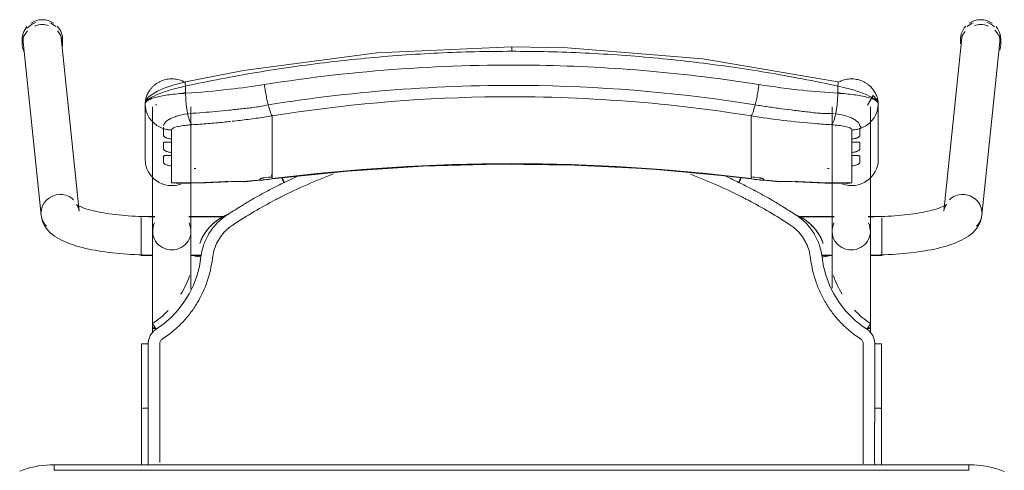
# Model space of a CAD drawing. Header units: metres. Extents: x 3 to 42.2, y -72.9 to -48.7.
# Tile 105 of 189: x 38.685 to 39.216, y -57.58 to -57.337. Entities that reach past the tile are written whole.
import ezdxf

# ---------------------------------------------------------------- set-up
doc = ezdxf.new("R2010")
doc.units = ezdxf.units.M
doc.layers.add('I-FURN', color=7, linetype='Continuous', lineweight=18)

# ---------------------------------------------------------------- blocks, each defined once
blk = doc.blocks.new('ConjuntoParaAlunoTamanho6 - CJA06_ConjuntoParaAlunoTamanho6-V28-1PAV')
at = {"layer": 'I-FURN', "color": 253, "true_color": 0xaaaaaa}
for p, q in [((-0.2643, 0.29456), (-0.2643, 0.29197)), ((-0.2638, 0.29312), (-0.25413, 0.19969)), ((-0.23354, 0.20182), (-0.24321, 0.29526)), ((-0.24254, 0.29197), (-0.24254, 0.29456)), ((0.24321, 0.29526), (0.23354, 0.20182)), ((0.24254, 0.29456), (0.24254, 0.29197)), ((0.25413, 0.19969), (0.2638, 0.29312)), ((0.2643, 0.29197), (0.2643, 0.29456)), ((-0.1979, 0.25969), (-0.1979, 0.22964)), ((-0.19734, 0.2558), (-0.19665, 0.25395)), ((-0.19385, 0.25812), (-0.19385, 0.19097)), ((-0.19207, 0.25896), (-0.19202, 0.25906)), ((-0.19202, 0.25906), (-0.19192, 0.25949)), ((-0.17315, 0.19097), (-0.17315, 0.25812)), ((0.17315, 0.25812), (0.17315, 0.19097)), ((0.19385, 0.19097), (0.19385, 0.25812)), ((0.19685, 0.25395), (0.19754, 0.2558)), ((0.1981, 0.22964), (0.1981, 0.25969)), ((-0.19665, 0.25395), (-0.1957, 0.25221)), ((-0.1957, 0.25221), (-0.19451, 0.25062)), ((-0.17493, 0.25435), (-0.17437, 0.25441)), ((-0.12923, 0.2438), (-0.12923, 0.25317)), ((0.12943, 0.2438), (0.12943, 0.25317)), ((0.17457, 0.25441), (0.17513, 0.25435)), ((0.19471, 0.25062), (0.1959, 0.25221)), ((0.1959, 0.25221), (0.19685, 0.25395)), ((-0.18366, 0.24073), (-0.18366, 0.23904)), ((-0.12923, 0.24214), (-0.12923, 0.2438)), ((-0.12923, 0.24214), (-0.12923, 0.23653)), ((0.12943, 0.24214), (0.12943, 0.2438)), ((0.12943, 0.24214), (0.12943, 0.23653)), ((0.18386, 0.23904), (0.18386, 0.24073)), ((-0.12923, 0.23653), (-0.12923, 0.23486)), ((-0.12923, 0.23486), (-0.12923, 0.22925)), ((0.12943, 0.23653), (0.12943, 0.23486)), ((0.12943, 0.23486), (0.12943, 0.22925)), ((-0.18366, 0.23345), (-0.18366, 0.23176)), ((-0.12923, 0.22925), (-0.12923, 0.22759)), ((0.12943, 0.22759), (0.12943, 0.22925)), ((0.18386, 0.23176), (0.18386, 0.23345)), ((-0.18366, 0.22617), (-0.18366, 0.21701)), ((-0.12923, 0.22759), (-0.12923, 0.22197)), ((0.12943, 0.22759), (0.12943, 0.22197)), ((0.18386, 0.21701), (0.18386, 0.22617)), ((-0.14414, 0.21757), (-0.12926, 0.21915)), ((-0.12923, 0.22197), (-0.12923, 0.22031)), ((-0.11598, 0.22048), (-0.1227, 0.21732)), ((0.12943, 0.22031), (0.12943, 0.22197)), ((0.12946, 0.21915), (0.14434, 0.21757)), ((-0.18366, 0.21701), (-0.1818, 0.21679)), ((0.17944, 0.21689), (0.18173, 0.21678)), ((-0.19271, 0.19894), (-0.2, 0.19894)), ((-0.2, 0.19844), (-0.2, 0.19411)), ((-0.19271, 0.19879), (-0.19385, 0.19879)), ((-0.19385, 0.19879), (-0.19385, 0.19845)), ((-0.19385, 0.19845), (-0.19385, 0.19764)), ((-0.15474, 0.19894), (-0.17429, 0.19894)), ((-0.15494, 0.19879), (-0.17429, 0.19879)), ((0.17429, 0.19894), (0.15474, 0.19894)), ((0.17429, 0.19879), (0.15494, 0.19879)), ((0.2, 0.19894), (0.19271, 0.19894)), ((0.19385, 0.19879), (0.19271, 0.19879)), ((0.19385, 0.19845), (0.19385, 0.19879)), ((0.19385, 0.19764), (0.19385, 0.19845)), ((0.2, 0.1938), (0.2, 0.19814)), ((-0.2, 0.19393), (-0.2, 0.18575)), ((-0.19385, 0.19367), (-0.19385, 0.1916)), ((0.19385, 0.1916), (0.19385, 0.19367)), ((0.2, 0.18573), (0.2, 0.19364)), ((-0.19385, 0.18688), (-0.19385, 0.18582)), ((0.19385, 0.18582), (0.19385, 0.18688)), ((-0.2, 0.18573), (-0.2, 0.17922)), ((-0.19385, 0.18371), (-0.19385, 0.18582)), ((0.19385, 0.18371), (0.19385, 0.18582)), ((0.2, 0.17794), (0.2, 0.1856)), ((-0.2, 0.17916), (-0.2, 0.17794)), ((-0.2, 0.17794), (-0.19377, 0.17794)), ((-0.19385, 0.17809), (-0.19385, 0.17951)), ((-0.17323, 0.17794), (-0.1676, 0.17794)), ((-0.17268, 0.17809), (-0.16757, 0.17809)), ((0.16757, 0.17809), (0.17268, 0.17809)), ((0.1676, 0.17794), (0.17323, 0.17794)), ((0.19377, 0.17794), (0.2, 0.17794)), ((0.19385, 0.17809), (0.19385, 0.17951)), ((-0.19385, 0.13857), (-0.19385, 0.13643)), ((0.19385, 0.13604), (0.19385, 0.13857)), ((-0.19983, 0.13021), (-0.19982, 0.0953)), ((0.19983, 0.13021), (0.19982, 0.0953)), ((-0.19982, 0.06488), (-0.19982, 0.0953)), ((-0.19982, 0.0953), (-0.19982, 0.09529)), ((-0.19623, 0.09556), (-0.19738, 0.09554)), ((0.19982, 0.06497), (0.19982, 0.0953)), ((0.247, 0.06497), (-0.247, 0.06497)), ((-0.247, 0.06497), (-0.247, 0.06197)), ((0.247, 0.06497), (-0.247, 0.06497)), ((0.247, 0.06497), (0.247, 0.06197))]:
    blk.add_line(p, q, dxfattribs=at)
at = {"layer": 'I-FURN', "color": 253, "true_color": 0xaaaaaa, "flags": 128}
for points in [[(0.0001, 0.2904), (-0.07267, 0.28721), (-0.14486, 0.2777), (-0.17603, 0.27161)], [(0.17623, 0.27161), (0.10331, 0.28398), (0.03018, 0.28985), (0.0001, 0.2904)], [(-0.17603, 0.27161), (-0.18218, 0.26997), (-0.18761, 0.26812), (-0.19131, 0.26652), (-0.19557, 0.2639), (-0.19708, 0.26226), (-0.19765, 0.26113), (-0.1979, 0.25971)], [(-0.17607, 0.26928), (-0.17607, 0.26831), (-0.17607, 0.26734), (-0.17607, 0.26637), (-0.17607, 0.2654)], [(0.17627, 0.2654), (0.17627, 0.26637), (0.17627, 0.26734), (0.17627, 0.26831), (0.17627, 0.26928)], [(0.1981, 0.25971), (0.19792, 0.26092), (0.19739, 0.26208), (0.1954, 0.2642), (0.19227, 0.25896)], [(-0.1979, 0.24468), (-0.1979, 0.2522), (-0.1979, 0.25971)], [(-0.1979, 0.25969), (-0.19776, 0.25773), (-0.19734, 0.2558)], [(-0.1979, 0.25969), (-0.1979, 0.25218), (-0.1979, 0.24467), (-0.1979, 0.23715), (-0.1979, 0.22964)], [(0.19754, 0.2558), (0.19796, 0.25773), (0.1981, 0.25969)], [(0.1981, 0.25971), (0.1981, 0.2522), (0.1981, 0.24468)], [(0.1981, 0.22964), (0.1981, 0.23715), (0.1981, 0.24467), (0.1981, 0.25218), (0.1981, 0.25969)], [(-0.19451, 0.25062), (-0.19311, 0.2492), (-0.19152, 0.24799)], [(0.19172, 0.24799), (0.19331, 0.2492), (0.19471, 0.25062)], [(-0.19152, 0.24799), (-0.18977, 0.24701), (-0.1879, 0.24628)], [(-0.1879, 0.24243), (-0.1879, 0.24339), (-0.1879, 0.24435), (-0.1879, 0.24532), (-0.1879, 0.24628)], [(-0.18366, 0.24561), (-0.18366, 0.24439), (-0.18366, 0.24317), (-0.18366, 0.24195), (-0.18366, 0.24073)], [(0.18386, 0.24073), (0.18386, 0.24195), (0.18386, 0.24317), (0.18386, 0.24439), (0.18386, 0.24561)], [(0.1881, 0.24628), (0.18997, 0.24701), (0.19172, 0.24799)], [(0.1881, 0.24628), (0.1881, 0.24532), (0.1881, 0.24435), (0.1881, 0.24339), (0.1881, 0.24243)], [(-0.1879, 0.23515), (-0.1879, 0.23603), (-0.1879, 0.23692), (-0.1879, 0.2378), (-0.1879, 0.23868)], [(-0.18366, 0.23904), (-0.18366, 0.23764), (-0.18366, 0.23624), (-0.18366, 0.23485), (-0.18366, 0.23345)], [(0.18386, 0.23345), (0.18386, 0.23485), (0.18386, 0.23624), (0.18386, 0.23764), (0.18386, 0.23904)], [(0.1881, 0.23868), (0.1881, 0.2378), (0.1881, 0.23692), (0.1881, 0.23603), (0.1881, 0.23515)], [(-0.1879, 0.22787), (-0.1879, 0.22876), (-0.1879, 0.22964), (-0.1879, 0.23052), (-0.1879, 0.23141)], [(-0.18366, 0.23176), (-0.18366, 0.23036), (-0.18366, 0.22897), (-0.18366, 0.22757), (-0.18366, 0.22617)], [(0.18386, 0.22617), (0.18386, 0.22757), (0.18386, 0.22897), (0.18386, 0.23036), (0.18386, 0.23176)], [(0.1881, 0.23141), (0.1881, 0.23052), (0.1881, 0.22964), (0.1881, 0.22876), (0.1881, 0.22787)], [(-0.12926, 0.21915), (-0.08865, 0.22342), (-0.0479, 0.2261), (-0.00707, 0.22717), (0.03376, 0.22666), (0.07455, 0.22454), (0.11521, 0.22083), (0.12946, 0.21915)], [(-0.1359, 0.2187), (-0.1359, 0.21878), (-0.1359, 0.21886), (-0.1359, 0.21893), (-0.1359, 0.21901)], [(-0.12923, 0.22031), (-0.12923, 0.22007), (-0.12923, 0.21984), (-0.12923, 0.21961), (-0.12923, 0.21937)], [(0.12943, 0.21937), (0.12943, 0.21961), (0.12943, 0.21984), (0.12943, 0.22007), (0.12943, 0.22031)], [(0.1361, 0.21901), (0.1361, 0.21893), (0.1361, 0.21886), (0.1361, 0.21878), (0.1361, 0.2187)], [(-0.18111, 0.21677), (-0.16533, 0.21701), (-0.15331, 0.21761)], [(0.15351, 0.21761), (0.16928, 0.2169), (0.18131, 0.21677)], [(0.18173, 0.21678), (0.18279, 0.21686), (0.18386, 0.21701)], [(-0.23354, 0.20182), (-0.23373, 0.20287), (-0.23403, 0.20376), (-0.23437, 0.20445), (-0.23469, 0.20492), (-0.23492, 0.20521), (-0.23505, 0.20534), (-0.23507, 0.20536)], [(-0.23507, 0.20536), (-0.23501, 0.20531), (-0.23482, 0.20518), (-0.23451, 0.20499), (-0.23408, 0.20476), (-0.23355, 0.20449), (-0.23291, 0.2042), (-0.23217, 0.20389), (-0.23133, 0.20358), (-0.23041, 0.20326), (-0.22941, 0.20294), (-0.22832, 0.20262), (-0.22717, 0.2023), (-0.22594, 0.20199), (-0.22464, 0.20169), (-0.22328, 0.2014), (-0.22186, 0.20112), (-0.22039, 0.20086), (-0.21886, 0.2006), (-0.21729, 0.20036), (-0.21567, 0.20014), (-0.214, 0.19993), (-0.2123, 0.19973), (-0.21057, 0.19956), (-0.2088, 0.1994), (-0.207, 0.19926), (-0.20518, 0.19913), (-0.20334, 0.19903), (-0.20148, 0.19894), (-0.19961, 0.19888), (-0.19772, 0.19883), (-0.19583, 0.1988), (-0.19394, 0.19879), (-0.19385, 0.19879)], [(0.23507, 0.20536), (0.23501, 0.20531), (0.23482, 0.20518), (0.23451, 0.20499), (0.23408, 0.20476), (0.23355, 0.20449), (0.23291, 0.2042), (0.23217, 0.20389), (0.23133, 0.20358), (0.23041, 0.20326), (0.22941, 0.20294), (0.22832, 0.20262), (0.22717, 0.2023), (0.22594, 0.20199), (0.22464, 0.20169), (0.22328, 0.2014), (0.22186, 0.20112), (0.22039, 0.20086), (0.21886, 0.2006), (0.21729, 0.20036), (0.21567, 0.20014), (0.214, 0.19993), (0.2123, 0.19973), (0.21057, 0.19956), (0.2088, 0.1994), (0.207, 0.19926), (0.20518, 0.19913), (0.20334, 0.19903), (0.20148, 0.19894), (0.19961, 0.19888), (0.19772, 0.19883), (0.19583, 0.1988), (0.19394, 0.19879), (0.19385, 0.19879)], [(0.23354, 0.20182), (0.23373, 0.20287), (0.23403, 0.20376), (0.23437, 0.20445), (0.23469, 0.20492), (0.23492, 0.20521), (0.23505, 0.20534), (0.23507, 0.20536)], [(-0.25413, 0.19969), (-0.25375, 0.19762), (-0.25311, 0.19572), (-0.25226, 0.19403), (-0.25129, 0.19256), (-0.25023, 0.19128), (-0.24913, 0.19017), (-0.24799, 0.18919), (-0.24683, 0.18832), (-0.24563, 0.18753), (-0.24441, 0.18681), (-0.24316, 0.18615), (-0.24188, 0.18553), (-0.24055, 0.18496), (-0.23919, 0.18441), (-0.23778, 0.1839), (-0.23633, 0.18341), (-0.23483, 0.18295), (-0.2333, 0.18251), (-0.23171, 0.1821), (-0.23008, 0.1817), (-0.22841, 0.18133), (-0.2267, 0.18098), (-0.22495, 0.18064), (-0.22315, 0.18033), (-0.22132, 0.18004), (-0.21946, 0.17976), (-0.21756, 0.17951), (-0.21562, 0.17928), (-0.21366, 0.17906), (-0.21168, 0.17887), (-0.20967, 0.1787), (-0.20763, 0.17855), (-0.20558, 0.17842), (-0.20352, 0.17831), (-0.20144, 0.17823), (-0.19935, 0.17816), (-0.19725, 0.17811), (-0.19515, 0.17809), (-0.19385, 0.17809)], [(0.25413, 0.19969), (0.25375, 0.19762), (0.25311, 0.19572), (0.25226, 0.19403), (0.25129, 0.19256), (0.25023, 0.19128), (0.24913, 0.19017), (0.24799, 0.18919), (0.24683, 0.18832), (0.24563, 0.18753), (0.24441, 0.18681), (0.24316, 0.18615), (0.24188, 0.18553), (0.24055, 0.18496), (0.23919, 0.18441), (0.23778, 0.1839), (0.23633, 0.18341), (0.23483, 0.18295), (0.2333, 0.18251), (0.23171, 0.1821), (0.23008, 0.1817), (0.22841, 0.18133), (0.2267, 0.18098), (0.22495, 0.18064), (0.22315, 0.18033), (0.22132, 0.18004), (0.21946, 0.17976), (0.21756, 0.17951), (0.21562, 0.17928), (0.21366, 0.17906), (0.21168, 0.17887), (0.20967, 0.1787), (0.20763, 0.17855), (0.20558, 0.17842), (0.20352, 0.17831), (0.20144, 0.17823), (0.19935, 0.17816), (0.19725, 0.17811), (0.19515, 0.17809), (0.19385, 0.17809)], [(-0.19385, 0.13857), (-0.19385, 0.14057), (-0.19385, 0.14257), (-0.19385, 0.14457), (-0.19385, 0.14656), (-0.19385, 0.14855), (-0.19385, 0.15053), (-0.19385, 0.15249), (-0.19385, 0.15444), (-0.19385, 0.15637), (-0.19385, 0.15827), (-0.19385, 0.16015), (-0.19385, 0.162), (-0.19385, 0.16382), (-0.19385, 0.1656), (-0.19385, 0.16735), (-0.19385, 0.16905), (-0.19385, 0.17071), (-0.19385, 0.17233), (-0.19385, 0.1739), (-0.19385, 0.17541), (-0.19385, 0.17687), (-0.19385, 0.17828), (-0.19385, 0.17963), (-0.19385, 0.18092), (-0.19385, 0.18215), (-0.19385, 0.18331), (-0.19385, 0.18441), (-0.19385, 0.18544), (-0.19385, 0.1864), (-0.19385, 0.18729), (-0.19385, 0.1881), (-0.19385, 0.18885), (-0.19385, 0.18951), (-0.19385, 0.19011), (-0.19385, 0.19062), (-0.19385, 0.19097)], [(-0.17315, 0.19097), (-0.17315, 0.19051), (-0.17315, 0.18998), (-0.17315, 0.18937), (-0.17315, 0.18869), (-0.17315, 0.18793), (-0.17315, 0.1871), (-0.17315, 0.18619), (-0.17315, 0.18522), (-0.17315, 0.18417), (-0.17315, 0.18306), (-0.17315, 0.18188), (-0.17315, 0.18064), (-0.17315, 0.17934), (-0.17315, 0.17798), (-0.17315, 0.17656), (-0.17315, 0.17508), (-0.17315, 0.17355), (-0.17315, 0.17198), (-0.17315, 0.17035), (-0.17315, 0.16868), (-0.17315, 0.16696), (-0.17315, 0.16521), (-0.17315, 0.16342), (-0.17315, 0.16159), (-0.17315, 0.15974)], [(0.17315, 0.16015), (0.17315, 0.162), (0.17315, 0.16382), (0.17315, 0.1656), (0.17315, 0.16735), (0.17315, 0.16905), (0.17315, 0.17071), (0.17315, 0.17233), (0.17315, 0.1739), (0.17315, 0.17541), (0.17315, 0.17687), (0.17315, 0.17828), (0.17315, 0.17963), (0.17315, 0.18092), (0.17315, 0.18215), (0.17315, 0.18331), (0.17315, 0.18441), (0.17315, 0.18544), (0.17315, 0.1864), (0.17315, 0.18729), (0.17315, 0.1881), (0.17315, 0.18885), (0.17315, 0.18951), (0.17315, 0.19011), (0.17315, 0.19062), (0.17315, 0.19097)], [(0.19385, 0.19097), (0.19385, 0.19051), (0.19385, 0.18998), (0.19385, 0.18937), (0.19385, 0.18869), (0.19385, 0.18793), (0.19385, 0.1871), (0.19385, 0.18619), (0.19385, 0.18522), (0.19385, 0.18417), (0.19385, 0.18306), (0.19385, 0.18188), (0.19385, 0.18064), (0.19385, 0.17934), (0.19385, 0.17798), (0.19385, 0.17656), (0.19385, 0.17508), (0.19385, 0.17355), (0.19385, 0.17198), (0.19385, 0.17035), (0.19385, 0.16868), (0.19385, 0.16696), (0.19385, 0.16521), (0.19385, 0.16342), (0.19385, 0.16159), (0.19385, 0.15974), (0.19385, 0.15785), (0.19385, 0.15594), (0.19385, 0.15401), (0.19385, 0.15206), (0.19385, 0.15009), (0.19385, 0.14811), (0.19385, 0.14612), (0.19385, 0.14413), (0.19385, 0.14213), (0.19385, 0.14013), (0.19385, 0.13857)], [(-0.16841, 0.18438), (-0.16841, 0.18437), (-0.16841, 0.18435), (-0.16841, 0.18434), (-0.16841, 0.18432)], [(0.16841, 0.18432), (0.16841, 0.18434), (0.16841, 0.18435), (0.16841, 0.18437), (0.16841, 0.18438)], [(-0.16774, 0.17706), (-0.16861, 0.17188), (-0.16997, 0.16679), (-0.17181, 0.16185), (-0.17415, 0.15713), (-0.17693, 0.15265), (-0.18013, 0.14846), (-0.18374, 0.14461), (-0.18771, 0.14113), (-0.19199, 0.13805)], [(-0.19623, 0.13025), (-0.19623, 0.12331), (-0.19623, 0.11637), (-0.19623, 0.10942), (-0.19623, 0.10249), (-0.19623, 0.09556)], [(0.19623, 0.13025), (0.19623, 0.12639), (0.19623, 0.12254), (0.19623, 0.11868), (0.19623, 0.11483), (0.19623, 0.11097), (0.19623, 0.10712), (0.19623, 0.10327), (0.19623, 0.09941), (0.19623, 0.09556)], [(-0.19738, 0.09554), (-0.19841, 0.0955), (-0.1992, 0.09544), (-0.19969, 0.09537), (-0.19982, 0.0953)], [(-0.247, 0.06497), (-0.24912, 0.06492), (-0.25124, 0.0648), (-0.25334, 0.06459), (-0.25544, 0.06429), (-0.25753, 0.06391), (-0.2596, 0.06345), (-0.26165, 0.0629), (-0.26367, 0.06228), (-0.26567, 0.06157)], [(0.2662, 0.06136), (0.26421, 0.06209), (0.2622, 0.06274), (0.26015, 0.06331), (0.25809, 0.06379), (0.25601, 0.0642), (0.25391, 0.06451), (0.25181, 0.06475), (0.24969, 0.0649), (0.24757, 0.06496), (0.247, 0.06497)], [(0.247, 0.06197), (0.1235, 0.06197), (0, 0.06197), (-0.1235, 0.06197), (-0.247, 0.06197)], [(-0.247, 0.06197), (-0.1235, 0.06197), (0, 0.06197), (0.1235, 0.06197), (0.247, 0.06197)]]:
    blk.add_lwpolyline(points, dxfattribs=at)
at = {"layer": 'I-FURN', "color": 253, "true_color": 0xaaaaaa}
for centre, major_axis, ratio, start_param, end_param in [((-0.25351, 0.29419), (0.01029, 0.00107), 0.967158, 1.815725, 2.361641), ((-0.25342, 0.29456), (0.01088, 0), 0.965926, 1.570796, 2.185058), ((-0.25342, 0.29456), (0.01088, 0), 0.965926, 0.959427, 1.570796), ((-0.25351, 0.29419), (0.01029, 0.00107), 0.967158, 0.685592, 1.060105), ((0.25351, 0.29419), (-0.01029, 0.00107), 0.967158, 5.223081, 5.597593), ((0.25342, 0.29456), (0.01088, 0), 0.965926, 1.570796, 2.182166), ((0.25342, 0.29456), (-0.01088, 0), 0.965926, 4.098128, 4.712389), ((0.25351, 0.29419), (-0.01029, 0.00107), 0.967158, 4.026797, 4.46746), ((-0.25342, 0.29197), (0.01088, 0), 0.965926, 2.404268, 3.526261), ((-0.25342, 0.29456), (0.01088, 0), 0.965926, 2.438822, 3.243525), ((-0.25342, 0.29197), (0.01088, 0), 0.965926, 1.570796, 1.965237), ((-0.25342, 0.29197), (0.01088, 0), 0.965926, 1.257624, 1.559899), ((-0.25342, 0.29456), (0.01088, 0), 0.965926, 6.170166, 7.020457), ((-0.25342, 0.29197), (0.01088, 0), 0.965926, 6.182855, 7.015454), ((0.25342, 0.29456), (0.01088, 0), 0.965926, 2.404321, 3.312013), ((0.25342, 0.29197), (0.01088, 0), 0.965926, 2.446266, 3.141593), ((0.25342, 0.29197), (0.01088, 0), 0.965926, 1.581694, 1.883969), ((0.25342, 0.29197), (0.01088, 0), 0.965926, 1.176355, 1.570796), ((0.25342, 0.29197), (0.01088, 0), 0.965926, 5.959867, 7.062609), ((0.25342, 0.29456), (0.01088, 0), 0.965926, 6.052088, 6.985956), ((-0.25351, 0.29419), (0.01029, 0.00107), 0.967158, 2.780211, 3.141593), ((-0.25351, 0.29419), (0.01029, 0.00107), 0.967158, 6.18338, 6.464028), ((0.25351, 0.29419), (-0.01029, 0.00107), 0.967158, 6.102343, 6.382991), ((0.25351, 0.29419), (-0.01029, 0.00107), 0.967158, 3.141593, 3.502975), ((-0.1835, 0.22964), (-0.0144, 0), 0.978148, 0, 1.909658), ((0.0001, -0.77159), (1.0211, 0), 0.978148, 1.443771, 1.697822), ((0.0001, -0.77117), (1.0209, 0), 0.978148, 1.443771, 1.697822), ((0.1837, 0.22964), (0.0144, 0), 0.978148, 4.362105, 6.283185), ((-0.17927, 0.60128), (0.385, 0), 0.978148, 4.732926, 4.735013), ((0.17947, 0.60128), (0.385, 0), 0.978148, 4.689765, 4.691852), ((-0.17927, 0.60263), (0.395, 0), 0.978148, 4.801491, 4.822541), ((-0.17927, 0.60356), (0.395, 0), 0.978148, 4.828782, 4.839414), ((-0.17927, 0.60221), (0.3948, 0), 0.978148, 4.828842, 4.839414), ((-0.1305, 0.22908), (-0.00124, 0.00992), 0.026339, 2.463316, 2.789234), ((0.17947, 0.60356), (0.395, 0), 0.978148, 4.585364, 4.595996), ((0.17947, 0.60221), (0.3948, 0), 0.978148, 4.585364, 4.595936), ((0.17947, 0.60263), (0.395, 0), 0.978148, 4.602237, 4.623287), ((-0.17927, 0.60336), (0.395, 0), 0.978148, 4.701279, 4.780293), ((-0.14501, 0.22754), (-0.00087, 0.00996), 0.018501, 2.957526, 3.350225), ((0.14521, 0.22754), (0.00087, 0.00996), 0.018501, 2.93296, 3.325659), ((0.17947, 0.60336), (0.395, 0), 0.978148, 4.644485, 4.723499), ((-0.24383, 0.20075), (0.01029, 0.00107), 0.967158, 1.470991, 3.041787), ((-0.24383, 0.20075), (0.01029, 0.00107), 0.967158, 0.685592, 1.470991), ((0.24383, 0.20075), (-0.01029, 0.00107), 0.967158, 4.812195, 5.597593), ((0.24383, 0.20075), (-0.01029, 0.00107), 0.967158, 3.241398, 4.812195), ((-0.24383, 0.20075), (0.01029, 0.00107), 0.967158, 3.041787, 3.827185), ((0.24383, 0.20075), (-0.01029, 0.00107), 0.967158, 2.456, 3.241398), ((-0.1835, 0.19097), (0.01035, 0), 0.978148, 2.686587, 4.712389), ((-0.1835, 0.19097), (0.01035, 0), 0.978148, 4.712389, 6.738191), ((0.1835, 0.19097), (0.01035, 0), 0.978148, 2.686587, 4.712389), ((0.1835, 0.19097), (0.01035, 0), 0.978148, 4.712389, 6.738191), ((-0.1835, 0.13857), (0.01035, 0), 0.069756, 2.648425, 3.665191), ((0.1835, 0.13857), (0.01035, 0), 0.069756, 5.759587, 6.776353)]:
    blk.add_ellipse(centre, major_axis=major_axis, ratio=ratio, start_param=start_param, end_param=end_param, dxfattribs=at)
for points in [[(-0.01972, 0.28779), (-0.02633, 0.28763), (-0.03293, 0.2874), (-0.03953, 0.28708)], [(0.0001, 0.28802), (-0.00651, 0.28802), (-0.01312, 0.28795), (-0.01972, 0.28779)], [(0.0001, 0.29036), (0.0001, 0.29029), (0.0001, 0.29001), (0.0001, 0.28916), (0.0001, 0.28841), (0.0001, 0.28802)], [(0.01992, 0.28779), (0.01332, 0.28795), (0.00671, 0.28802), (0.0001, 0.28802)], [(0.03973, 0.28708), (0.03313, 0.2874), (0.02653, 0.28763), (0.01992, 0.28779)], [(-0.09864, 0.28217), (-0.10517, 0.28139), (-0.11169, 0.28054), (-0.11819, 0.27961)], [(-0.07901, 0.28427), (-0.08557, 0.28365), (-0.09211, 0.28295), (-0.09864, 0.28217)], [(-0.05929, 0.28591), (-0.06588, 0.28544), (-0.07245, 0.28489), (-0.07901, 0.28427)], [(-0.03953, 0.28708), (-0.04612, 0.28677), (-0.05271, 0.28638), (-0.05929, 0.28591)], [(0.0595, 0.28591), (0.05292, 0.28638), (0.04633, 0.28677), (0.03973, 0.28708)], [(0.11839, 0.27961), (0.11189, 0.28054), (0.10538, 0.28139), (0.09885, 0.28217)], [(-0.13762, 0.27661), (-0.14407, 0.27553), (-0.15051, 0.27438), (-0.15692, 0.27316)], [(-0.11819, 0.27961), (-0.12468, 0.27869), (-0.13116, 0.27768), (-0.13762, 0.27661)], [(0.13782, 0.27661), (0.13136, 0.27768), (0.12489, 0.27868), (0.11839, 0.27961)], [(0.15712, 0.27316), (0.15071, 0.27438), (0.14427, 0.27553), (0.13782, 0.27661)], [(-0.15692, 0.27316), (-0.16332, 0.27194), (-0.16971, 0.27065), (-0.17607, 0.26928)], [(0.17627, 0.26928), (0.16991, 0.27065), (0.16353, 0.27194), (0.15712, 0.27316)], [(0.17627, 0.26928), (0.17633, 0.26966), (0.17642, 0.27037), (0.17644, 0.2712), (0.17636, 0.27149), (0.1763, 0.27156)], [(-0.13346, 0.2701), (-0.13339, 0.26956), (-0.13324, 0.26848), (-0.133, 0.26684), (-0.13272, 0.2652), (-0.13242, 0.26359), (-0.13211, 0.26203), (-0.13178, 0.26053), (-0.13155, 0.25959), (-0.13144, 0.25914)], [(0.13164, 0.25914), (0.13175, 0.25959), (0.13198, 0.26053), (0.13231, 0.26203), (0.13262, 0.26359), (0.13292, 0.2652), (0.1332, 0.26684), (0.13344, 0.26848), (0.13359, 0.26956), (0.13366, 0.2701)], [(-0.17607, 0.2654), (-0.17914, 0.26523), (-0.18504, 0.2647), (-0.19219, 0.26337), (-0.19682, 0.26165), (-0.1979, 0.26035), (-0.1979, 0.25969)], [(-0.17609, 0.26577), (-0.1767, 0.26561), (-0.17731, 0.26545), (-0.17791, 0.26528)], [(-0.17607, 0.2654), (-0.17606, 0.26498), (-0.17604, 0.26413), (-0.17598, 0.26285), (-0.1759, 0.26156), (-0.17579, 0.26028), (-0.17566, 0.25902), (-0.17551, 0.25778), (-0.17533, 0.25659), (-0.17514, 0.25544), (-0.175, 0.25471), (-0.17493, 0.25435)], [(0.17513, 0.25435), (0.1752, 0.25471), (0.17534, 0.25544), (0.17553, 0.25659), (0.17571, 0.25778), (0.17586, 0.25902), (0.17599, 0.26028), (0.1761, 0.26156), (0.17618, 0.26285), (0.17624, 0.26413), (0.17626, 0.26498), (0.17627, 0.2654)], [(0.1981, 0.25969), (0.1981, 0.26035), (0.19703, 0.26165), (0.19239, 0.26338), (0.18523, 0.2647), (0.17934, 0.26523), (0.17627, 0.2654)], [(0.17811, 0.26528), (0.17751, 0.26545), (0.1769, 0.26561), (0.17629, 0.26577)], [(-0.12923, 0.25317), (-0.12932, 0.25327), (-0.1295, 0.25353), (-0.1298, 0.25409), (-0.13011, 0.25481), (-0.13044, 0.25568), (-0.13077, 0.2567), (-0.1311, 0.25786), (-0.13133, 0.2587), (-0.13144, 0.25914)], [(0.12943, 0.25317), (0.12952, 0.25327), (0.1297, 0.25353), (0.13, 0.25409), (0.13031, 0.25481), (0.13064, 0.25568), (0.13097, 0.2567), (0.1313, 0.25786), (0.13153, 0.2587), (0.13164, 0.25914)], [(-0.17493, 0.25435), (-0.17484, 0.25392), (-0.17465, 0.25308), (-0.17435, 0.25195), (-0.17403, 0.25093), (-0.17369, 0.25006), (-0.17335, 0.24934), (-0.173, 0.24877), (-0.17277, 0.2485), (-0.17265, 0.2484)], [(-0.15176, 0.25017), (-0.15294, 0.25004), (-0.15412, 0.24992), (-0.1553, 0.2498)], [(-0.14661, 0.25076), (-0.14806, 0.25058), (-0.14951, 0.25042), (-0.15095, 0.25026)], [(-0.14226, 0.2513), (-0.14371, 0.25111), (-0.14516, 0.25093), (-0.14661, 0.25076)], [(0.17285, 0.2484), (0.17297, 0.2485), (0.1732, 0.24877), (0.17355, 0.24934), (0.17389, 0.25006), (0.17423, 0.25093), (0.17455, 0.25195), (0.17485, 0.25308), (0.17504, 0.25392), (0.17513, 0.25435)], [(-0.1879, 0.24628), (-0.18756, 0.24617), (-0.18687, 0.24599), (-0.18581, 0.24578), (-0.18474, 0.24565), (-0.18402, 0.24561), (-0.18366, 0.24561)], [(-0.16398, 0.24902), (-0.16687, 0.24878), (-0.16977, 0.24858), (-0.17265, 0.2484)], [(-0.15964, 0.24939), (-0.16109, 0.24926), (-0.16254, 0.24913), (-0.16398, 0.24902)], [(-0.1553, 0.2498), (-0.15675, 0.24966), (-0.15819, 0.24952), (-0.15964, 0.24939)], [(0.18386, 0.24561), (0.18422, 0.24561), (0.18494, 0.24565), (0.18601, 0.24578), (0.18707, 0.24599), (0.18776, 0.24617), (0.1881, 0.24628)], [(-0.1359, 0.21901), (-0.1359, 0.21905), (-0.13586, 0.21912), (-0.13573, 0.21923), (-0.13549, 0.21935), (-0.13518, 0.21946), (-0.13479, 0.21957), (-0.13436, 0.21967), (-0.1339, 0.21974), (-0.13357, 0.21979), (-0.1334, 0.21981)], [(-0.13585, 0.2186), (-0.13587, 0.21862), (-0.13589, 0.21865), (-0.1359, 0.21868), (-0.1359, 0.2187)], [(-0.09625, 0.22184), (-0.10584, 0.21825), (-0.1152, 0.21414), (-0.12434, 0.2095)], [(-0.12335, 0.21813), (-0.12356, 0.21856), (-0.12377, 0.21898), (-0.12395, 0.21936)], [(-0.12289, 0.21723), (-0.12304, 0.21753), (-0.12319, 0.21783), (-0.12334, 0.21813)], [(0.12434, 0.2095), (0.11529, 0.21408), (0.10607, 0.21814), (0.09666, 0.22168)], [(0.11594, 0.2205), (0.11821, 0.21947), (0.12046, 0.21841), (0.1227, 0.21732)], [(0.1227, 0.21732), (0.12291, 0.21776), (0.12336, 0.21866), (0.12377, 0.21945), (0.12395, 0.2198)], [(0.12334, 0.21813), (0.12319, 0.21783), (0.12304, 0.21753), (0.12289, 0.21723)], [(0.12395, 0.21936), (0.12377, 0.21898), (0.12356, 0.21856), (0.12335, 0.21813)], [(0.1336, 0.21981), (0.13377, 0.21979), (0.1341, 0.21974), (0.13456, 0.21967), (0.13499, 0.21957), (0.13538, 0.21946), (0.13569, 0.21935), (0.13593, 0.21923), (0.13606, 0.21912), (0.1361, 0.21905), (0.1361, 0.21901)], [(0.1361, 0.2187), (0.1361, 0.21868), (0.13609, 0.21865), (0.13607, 0.21862), (0.13605, 0.2186)], [(-0.15397, 0.21772), (-0.15349, 0.21752), (-0.153, 0.21758), (-0.15247, 0.21788)], [(-0.15247, 0.21788), (-0.15113, 0.21782), (-0.1484, 0.21775), (-0.14556, 0.21776), (-0.14412, 0.21779)], [(-0.12436, 0.21651), (-0.12717, 0.21512), (-0.13276, 0.21224), (-0.13826, 0.20916), (-0.14098, 0.20758)], [(-0.1227, 0.21732), (-0.12297, 0.21719), (-0.12353, 0.21692), (-0.12408, 0.21665), (-0.12436, 0.21651)], [(0.12436, 0.21651), (0.12408, 0.21665), (0.12353, 0.21692), (0.12297, 0.21719), (0.1227, 0.21732)], [(0.14098, 0.20758), (0.13826, 0.20916), (0.13276, 0.21224), (0.12717, 0.21512), (0.12436, 0.21651)], [(0.14432, 0.21779), (0.14576, 0.21776), (0.1486, 0.21775), (0.15133, 0.21782), (0.15267, 0.21788)], [(0.15267, 0.21788), (0.1532, 0.21758), (0.15369, 0.21752), (0.15417, 0.21772)], [(-0.12798, 0.20762), (-0.13157, 0.20574), (-0.13889, 0.20168), (-0.14651, 0.19698), (-0.1504, 0.19445)], [(-0.14098, 0.20758), (-0.14188, 0.20704), (-0.14368, 0.20597), (-0.14546, 0.20487), (-0.14635, 0.20432)], [(-0.12434, 0.2095), (-0.12494, 0.2092), (-0.12615, 0.20858), (-0.12737, 0.20794), (-0.12798, 0.20762)], [(0.12798, 0.20762), (0.12738, 0.20794), (0.12617, 0.20857), (0.12495, 0.20919), (0.12434, 0.2095)], [(0.1504, 0.19445), (0.14673, 0.19684), (0.13935, 0.20142), (0.13181, 0.20561), (0.12798, 0.20762)], [(0.14635, 0.20432), (0.14546, 0.20487), (0.14368, 0.20597), (0.14188, 0.20704), (0.14098, 0.20758)], [(-0.14638, 0.20431), (-0.14762, 0.20355), (-0.1501, 0.202), (-0.15256, 0.20043), (-0.15378, 0.19963)], [(0.15378, 0.19963), (0.15256, 0.20043), (0.1501, 0.202), (0.14762, 0.20355), (0.14638, 0.20431)], [(-0.16501, 0.19076), (-0.16447, 0.19151), (-0.16331, 0.19295), (-0.16135, 0.19493), (-0.15919, 0.19669), (-0.15764, 0.19771), (-0.15683, 0.19818)], [(-0.15378, 0.19963), (-0.1555, 0.19851), (-0.15869, 0.19594), (-0.16134, 0.1928), (-0.1625, 0.1911)], [(-0.1568, 0.1982), (-0.15576, 0.1988), (-0.15475, 0.1993), (-0.15376, 0.19971)], [(0.15863, 0.1971), (0.15703, 0.19822), (0.15531, 0.19916), (0.1535, 0.1999)], [(0.15374, 0.19972), (0.15472, 0.19931), (0.15575, 0.19881), (0.1568, 0.1982)], [(0.1625, 0.1911), (0.16134, 0.1928), (0.15869, 0.19594), (0.1555, 0.19851), (0.15378, 0.19963)], [(-0.1504, 0.19445), (-0.15113, 0.19396), (-0.15256, 0.19293), (-0.15386, 0.19174), (-0.15448, 0.19112)], [(0.15448, 0.19112), (0.15386, 0.19174), (0.15256, 0.19292), (0.15114, 0.19396), (0.1504, 0.19445)], [(-0.16371, 0.18924), (-0.16479, 0.18738), (-0.16656, 0.18343), (-0.1675, 0.1792), (-0.16774, 0.17706)], [(-0.1625, 0.1911), (-0.16271, 0.1908), (-0.16313, 0.19018), (-0.16352, 0.18955), (-0.16371, 0.18924)], [(-0.15448, 0.19112), (-0.15645, 0.18912), (-0.15969, 0.18452), (-0.16124, 0.17915), (-0.16156, 0.17636)], [(0.16156, 0.17636), (0.16124, 0.17915), (0.15968, 0.18454), (0.15645, 0.18912), (0.15448, 0.19112)], [(0.16371, 0.18924), (0.16352, 0.18955), (0.16313, 0.19018), (0.16271, 0.1908), (0.1625, 0.1911)], [(0.16774, 0.17706), (0.1675, 0.1792), (0.16656, 0.18343), (0.16479, 0.18738), (0.16371, 0.18924)], [(0.16501, 0.19076), (0.16537, 0.19026), (0.16604, 0.18925), (0.16695, 0.18767), (0.16775, 0.18603), (0.1682, 0.1849), (0.16841, 0.18432)], [(-0.16774, 0.17706), (-0.16823, 0.17712), (-0.16921, 0.17725), (-0.17046, 0.17746), (-0.17128, 0.17766), (-0.17147, 0.17776), (-0.17146, 0.1778)], [(0.17146, 0.1778), (0.17147, 0.17776), (0.17128, 0.17766), (0.17046, 0.17746), (0.16921, 0.17725), (0.16823, 0.17712), (0.16774, 0.17706)], [(-0.17391, 0.16699), (-0.17512, 0.16348), (-0.17671, 0.16011), (-0.17864, 0.15696)], [(0.1786, 0.15703), (0.17667, 0.16018), (0.1751, 0.16355), (0.1739, 0.16704)], [(-0.1854, 0.14823), (-0.18797, 0.14558), (-0.19084, 0.14321), (-0.19391, 0.14119)], [(0.19391, 0.14119), (0.19084, 0.14321), (0.18795, 0.1456), (0.18537, 0.14827)], [(-0.19391, 0.14119), (-0.19393, 0.14119), (-0.19385, 0.14103), (-0.19344, 0.14033), (-0.19278, 0.13928), (-0.19225, 0.13846), (-0.19199, 0.13805)], [(0.19199, 0.13805), (0.19225, 0.13846), (0.19278, 0.13928), (0.19344, 0.14033), (0.19385, 0.14103), (0.19393, 0.14119), (0.19391, 0.14119)], [(-0.19199, 0.13805), (-0.19265, 0.13762), (-0.19383, 0.13663), (-0.19519, 0.13473), (-0.19604, 0.13255), (-0.19622, 0.13104), (-0.19623, 0.13025)], [(0.19623, 0.13025), (0.19622, 0.13104), (0.19604, 0.13255), (0.19519, 0.13473), (0.19383, 0.13663), (0.19265, 0.13762), (0.19199, 0.13805)], [(-0.19623, 0.13025), (-0.19672, 0.13025), (-0.1977, 0.13025), (-0.19891, 0.13024), (-0.19969, 0.13022), (-0.19984, 0.13021), (-0.19982, 0.1302)], [(-0.19982, 0.12147), (-0.19982, 0.12438), (-0.19982, 0.12729), (-0.19982, 0.1302)], [(-0.19982, 0.1302), (-0.19982, 0.12438), (-0.19982, 0.11273), (-0.19982, 0.1011), (-0.19982, 0.09529)], [(-0.18863, 0.13277), (-0.18884, 0.13263), (-0.18922, 0.13231), (-0.18966, 0.1317), (-0.18994, 0.13099), (-0.19, 0.1305), (-0.19, 0.13025)], [(0.19, 0.13025), (0.19, 0.1305), (0.18994, 0.13099), (0.18966, 0.1317), (0.18922, 0.13231), (0.18884, 0.13263), (0.18863, 0.13277)], [(0.19, 0.09555), (0.19, 0.09868), (0.19, 0.10482), (0.19, 0.11314), (0.19, 0.12173), (0.19, 0.1274), (0.19, 0.13025)], [(0.19982, 0.1302), (0.19984, 0.13021), (0.19969, 0.13022), (0.19891, 0.13024), (0.1977, 0.13025), (0.19672, 0.13025), (0.19623, 0.13025)], [(0.19982, 0.1302), (0.19982, 0.12729), (0.19982, 0.12438), (0.19982, 0.12147)], [(0.19982, 0.09529), (0.19982, 0.1011), (0.19982, 0.11273), (0.19982, 0.12438), (0.19982, 0.1302)], [(-0.19982, 0.09528), (-0.19982, 0.1011), (-0.19982, 0.10691), (-0.19982, 0.11273)], [(0.19982, 0.11273), (0.19982, 0.10691), (0.19982, 0.1011), (0.19982, 0.09528)], [(-0.19982, 0.09529), (-0.19982, 0.08515), (-0.19982, 0.07502), (-0.19982, 0.06488)], [(0.19623, 0.09556), (0.19662, 0.09556), (0.19701, 0.09556), (0.19738, 0.09555)], [(0.19738, 0.09555), (0.19775, 0.09554), (0.1981, 0.09553), (0.19841, 0.09551)], [(0.19982, 0.0953), (0.19982, 0.0953), (0.19982, 0.09529), (0.19982, 0.09529)], [(0.19982, 0.06497), (0.19982, 0.07507), (0.19982, 0.08518), (0.19982, 0.09529)], [(-0.19982, 0.06488), (-0.19982, 0.06837), (-0.19982, 0.07185), (-0.19982, 0.07534)], [(0.19982, 0.07534), (0.19982, 0.07188), (0.19982, 0.06842), (0.19982, 0.06497)]]:
    blk.add_open_spline(points, degree=3, dxfattribs=at)
for points, knots in [([(0.09885, 0.28217), (0.09232, 0.28294), (0.07922, 0.28435), (0.06608, 0.28544), (0.0595, 0.28591)], [-0.5555556, -0.5555556, -0.5555556, -0.5555556, -0.4444444, -0.3333367, -0.3333367, -0.3333367, -0.3333367]), ([(-0.13346, 0.2701), (-0.0847, 0.2778), (0.00519, 0.28415), (0.09466, 0.27626), (0.13366, 0.2701)], [-1, -1, -1, -1, -0.444444, 0, 0, 0, 0]), ([(-0.1979, 0.25971), (-0.1979, 0.26019), (-0.19783, 0.26127), (-0.19747, 0.26287), (-0.19695, 0.2643), (-0.19642, 0.26543), (-0.19585, 0.26637), (-0.19534, 0.26711), (-0.19492, 0.26766), (-0.19447, 0.26819), (-0.19382, 0.2689), (-0.19291, 0.26975), (-0.1919, 0.27053), (-0.19105, 0.27107), (-0.1904, 0.27144), (-0.18973, 0.27177), (-0.18883, 0.27217), (-0.18719, 0.27275), (-0.18474, 0.2732), (-0.18174, 0.27315), (-0.17906, 0.27255), (-0.17745, 0.27187), (-0.17679, 0.27153)], [0, 0, 0, 0, 0.0625, 0.125, 0.15625, 0.1875, 0.21875, 0.234375, 0.25, 0.265625, 0.28125, 0.3125, 0.34375, 0.359375, 0.375, 0.390625, 0.40625, 0.4375, 0.5, 0.5625, 0.625, 0.6721865, 0.6721865, 0.6721865, 0.6721865]), ([(-0.1761, 0.27156), (-0.17616, 0.27149), (-0.17627, 0.27106), (-0.17619, 0.27003), (-0.17607, 0.26928)], [0.625, 0.625, 0.625, 0.625, 0.75, 1, 1, 1, 1]), ([(0.17699, 0.27153), (0.17765, 0.27187), (0.17927, 0.27255), (0.18196, 0.27315), (0.18496, 0.2732), (0.18741, 0.27274), (0.18905, 0.27216), (0.18996, 0.27176), (0.19062, 0.27143), (0.19127, 0.27106), (0.19212, 0.27051), (0.19313, 0.26973), (0.19423, 0.2687), (0.19516, 0.26763), (0.19594, 0.26656), (0.1966, 0.26547), (0.19712, 0.26439), (0.19752, 0.26334), (0.1978, 0.26234), (0.19804, 0.26108), (0.1981, 0.26023), (0.1981, 0.25971)], [0.3275759, 0.3275759, 0.3275759, 0.3275759, 0.375, 0.4375, 0.5, 0.5625, 0.59375, 0.609375, 0.625, 0.640625, 0.65625, 0.6875, 0.71875, 0.75, 0.78125, 0.8125, 0.84375, 0.875, 0.90625, 0.9375, 1, 1, 1, 1]), ([(-0.1979, 0.25971), (-0.1979, 0.26034), (-0.19688, 0.26187), (-0.19282, 0.26411), (-0.18865, 0.26578), (-0.18491, 0.26704), (-0.18064, 0.26823), (-0.1776, 0.26895), (-0.17607, 0.26928)], [0, 0, 0, 0, 0.25, 0.5, 0.625, 0.75, 0.875, 1, 1, 1, 1]), ([(-0.17607, 0.2654), (-0.1682, 0.2659), (-0.154, 0.26716), (-0.13977, 0.2691), (-0.13346, 0.2701)], [-1, -1, -1, -1, -0.444444, 0, 0, 0, 0]), ([(-0.13144, 0.25914), (-0.08343, 0.26683), (0.00512, 0.27318), (0.09323, 0.26529), (0.13164, 0.25914)], [-1, -1, -1, -1, -0.444444, 0, 0, 0, 0]), ([(0.13366, 0.2701), (0.14155, 0.26885), (0.15578, 0.26699), (0.16997, 0.2658), (0.17627, 0.2654)], [-1, -1, -1, -1, -0.444444, 0, 0, 0, 0]), ([(0.17627, 0.26928), (0.1778, 0.26895), (0.18084, 0.26823), (0.1851, 0.26704), (0.18885, 0.26578), (0.19302, 0.26411), (0.19708, 0.26187), (0.1981, 0.26034), (0.1981, 0.25971)], [0, 0, 0, 0, 0.125, 0.25, 0.375, 0.5, 0.75, 1, 1, 1, 1]), ([(-0.1965, 0.2622), (-0.19671, 0.26207), (-0.1971, 0.26176), (-0.19769, 0.26096), (-0.1979, 0.26021), (-0.1979, 0.25971)], [0.75, 0.75, 0.75, 0.75, 0.8125, 0.875, 1, 1, 1, 1]), ([(-0.19421, 0.2626), (-0.1945, 0.26266), (-0.19502, 0.2627), (-0.19554, 0.2626), (-0.19576, 0.26254)], [0.5473049, 0.5473049, 0.5473049, 0.5473049, 0.625, 0.6812684, 0.6812684, 0.6812684, 0.6812684]), ([(0.12943, 0.25317), (0.08224, 0.26075), (-0.00484, 0.26702), (-0.09148, 0.25924), (-0.12923, 0.25317)], [-1, -1, -1, -1, -0.444444, 0, 0, 0, 0]), ([(0.19589, 0.26257), (0.19565, 0.26263), (0.19534, 0.26268), (0.19503, 0.26268), (0.19497, 0.26268)], [0.31404085, 0.31404085, 0.31404085, 0.31404085, 0.375, 0.39159781, 0.39159781, 0.39159781, 0.39159781]), ([(0.1981, 0.25971), (0.1981, 0.26024), (0.19787, 0.26101), (0.19723, 0.26183), (0.19682, 0.26214), (0.1966, 0.26226)], [0, 0, 0, 0, 0.125, 0.1875, 0.25, 0.25, 0.25, 0.25]), ([(-0.17381, 0.25447), (-0.17147, 0.25462), (-0.16677, 0.25497), (-0.1597, 0.25557), (-0.1538, 0.25614), (-0.14908, 0.25663), (-0.14554, 0.25703), (-0.14198, 0.25739), (-0.13843, 0.25782), (-0.13492, 0.25842), (-0.13259, 0.25889), (-0.13144, 0.25914)], [0, 0, 0, 0, 0.166667, 0.333333, 0.5, 0.583333, 0.666667, 0.75, 0.833333, 0.916667, 1, 1, 1, 1]), ([(0.13164, 0.25914), (0.13399, 0.25877), (0.13871, 0.25805), (0.14577, 0.25706), (0.15166, 0.25629), (0.15577, 0.2558), (0.15812, 0.25552), (0.15988, 0.25532), (0.16163, 0.25511), (0.16339, 0.25489), (0.16514, 0.25469), (0.16691, 0.25455), (0.16868, 0.25447), (0.17104, 0.2544), (0.17282, 0.25442), (0.17401, 0.25447)], [0, 0, 0, 0, 0.166667, 0.333333, 0.5, 0.583333, 0.625, 0.666667, 0.708333, 0.75, 0.791667, 0.833333, 0.875, 0.916667, 1, 1, 1, 1]), ([(-0.1879, 0.24778), (-0.18791, 0.24829), (-0.1875, 0.24933), (-0.18588, 0.25077), (-0.184, 0.25182), (-0.1824, 0.2525), (-0.17978, 0.25344), (-0.17715, 0.25404), (-0.17493, 0.25435)], [0, 0, 0, 0, 0.2, 0.4, 0.55, 0.625, 0.7, 1, 1, 1, 1]), ([(-0.12923, 0.25317), (-0.13213, 0.25271), (-0.13647, 0.25207), (-0.14082, 0.25148), (-0.14226, 0.2513)], [-1, -1, -1, -1, -0.8, -0.7, -0.7, -0.7, -0.7]), ([(0.12943, 0.25317), (0.13522, 0.25225), (0.14681, 0.25064), (0.16129, 0.24919), (0.16997, 0.24858), (0.17285, 0.2484)], [0, 0, 0, 0, 0.4, 0.8, 1, 1, 1, 1]), ([(0.17513, 0.25435), (0.17661, 0.25414), (0.17948, 0.25358), (0.18284, 0.25246), (0.1849, 0.25145), (0.18608, 0.25069), (0.18754, 0.24953), (0.18812, 0.24854), (0.1881, 0.24778)], [0, 0, 0, 0, 0.2, 0.4, 0.55, 0.625, 0.7, 1, 1, 1, 1]), ([(-0.1879, 0.24628), (-0.1879, 0.24644), (-0.1879, 0.2467), (-0.1879, 0.247), (-0.1879, 0.2471)], [0, 0, 0, 0, 0.4, 0.6, 0.6, 0.6, 0.6]), ([(-0.17265, 0.2484), (-0.17333, 0.24836), (-0.17532, 0.24821), (-0.17777, 0.24791), (-0.17985, 0.24753), (-0.18163, 0.2471), (-0.18322, 0.24646), (-0.18366, 0.2459), (-0.18366, 0.24561)], [-1, -1, -1, -1, -0.888889, -0.666667, -0.555556, -0.444444, -0.222222, 0, 0, 0, 0]), ([(0.17285, 0.2484), (0.17555, 0.24823), (0.17966, 0.24775), (0.18317, 0.24668), (0.18386, 0.24597), (0.18386, 0.24561)], [0, 0, 0, 0, 0.444444, 0.722222, 1, 1, 1, 1]), ([(0.1881, 0.24778), (0.18821, 0.24772), (0.18836, 0.24763), (0.18849, 0.24751), (0.18856, 0.24744), (0.1886, 0.24738), (0.18864, 0.24733), (0.1887, 0.24726), (0.18876, 0.24718), (0.1888, 0.24708), (0.18879, 0.247), (0.18877, 0.24693), (0.18873, 0.24686), (0.18866, 0.24676), (0.1885, 0.24657), (0.18828, 0.2464), (0.1881, 0.24628)], [0, 0, 0, 0, 0.166667, 0.25, 0.291667, 0.333333, 0.375, 0.416667, 0.5, 0.583333, 0.625, 0.666667, 0.708333, 0.75, 0.833333, 1, 1, 1, 1]), ([(-0.18366, 0.24073), (-0.18428, 0.24075), (-0.18512, 0.24088), (-0.18609, 0.24117), (-0.18671, 0.24142), (-0.18723, 0.2417), (-0.18762, 0.24198), (-0.18784, 0.24222), (-0.1879, 0.24236), (-0.1879, 0.24243)], [0, 0, 0, 0, 0.25, 0.375, 0.5, 0.625, 0.75, 0.875, 1, 1, 1, 1]), ([(0.1881, 0.24243), (0.1881, 0.24236), (0.18804, 0.24222), (0.18782, 0.24198), (0.18743, 0.2417), (0.18691, 0.24142), (0.18629, 0.24117), (0.18532, 0.24088), (0.18448, 0.24075), (0.18386, 0.24073)], [0, 0, 0, 0, 0.125, 0.25, 0.375, 0.5, 0.625, 0.75, 1, 1, 1, 1]), ([(-0.1879, 0.23868), (-0.1879, 0.23875), (-0.18784, 0.23885), (-0.18762, 0.23896), (-0.18723, 0.23902), (-0.18671, 0.23904), (-0.18609, 0.23904), (-0.18512, 0.23903), (-0.18428, 0.23902), (-0.18366, 0.23904)], [0, 0, 0, 0, 0.125, 0.25, 0.375, 0.5, 0.625, 0.75, 1, 1, 1, 1]), ([(-0.18366, 0.23345), (-0.18428, 0.23348), (-0.18512, 0.2336), (-0.18609, 0.23389), (-0.18671, 0.23414), (-0.18723, 0.23442), (-0.18762, 0.2347), (-0.18784, 0.23494), (-0.1879, 0.23508), (-0.1879, 0.23515)], [0, 0, 0, 0, 0.25, 0.375, 0.5, 0.625, 0.75, 0.875, 1, 1, 1, 1]), ([(0.18386, 0.23904), (0.18448, 0.23902), (0.18532, 0.23903), (0.18629, 0.23904), (0.18691, 0.23904), (0.18743, 0.23902), (0.18782, 0.23896), (0.18804, 0.23885), (0.1881, 0.23875), (0.1881, 0.23868)], [0, 0, 0, 0, 0.25, 0.375, 0.5, 0.625, 0.75, 0.875, 1, 1, 1, 1]), ([(0.1881, 0.23515), (0.1881, 0.23508), (0.18804, 0.23494), (0.18782, 0.2347), (0.18743, 0.23442), (0.18691, 0.23414), (0.18629, 0.23389), (0.18532, 0.2336), (0.18448, 0.23348), (0.18386, 0.23345)], [0, 0, 0, 0, 0.125, 0.25, 0.375, 0.5, 0.625, 0.75, 1, 1, 1, 1]), ([(-0.1879, 0.23141), (-0.1879, 0.23147), (-0.18784, 0.23158), (-0.18762, 0.23168), (-0.18723, 0.23174), (-0.18671, 0.23176), (-0.18609, 0.23176), (-0.18512, 0.23175), (-0.18428, 0.23175), (-0.18366, 0.23176)], [0, 0, 0, 0, 0.125, 0.25, 0.375, 0.5, 0.625, 0.75, 1, 1, 1, 1]), ([(0.18386, 0.23176), (0.18448, 0.23175), (0.18532, 0.23175), (0.18629, 0.23176), (0.18691, 0.23176), (0.18743, 0.23174), (0.18782, 0.23168), (0.18804, 0.23158), (0.1881, 0.23147), (0.1881, 0.23141)], [0, 0, 0, 0, 0.25, 0.375, 0.5, 0.625, 0.75, 0.875, 1, 1, 1, 1]), ([(-0.18366, 0.22617), (-0.18428, 0.2262), (-0.18512, 0.22633), (-0.18609, 0.22661), (-0.18671, 0.22687), (-0.18723, 0.22714), (-0.18762, 0.22742), (-0.18784, 0.22767), (-0.1879, 0.22781), (-0.1879, 0.22787)], [0, 0, 0, 0, 0.25, 0.375, 0.5, 0.625, 0.75, 0.875, 1, 1, 1, 1]), ([(0.1881, 0.22787), (0.1881, 0.22781), (0.18804, 0.22767), (0.18782, 0.22742), (0.18743, 0.22714), (0.18691, 0.22687), (0.18629, 0.22661), (0.18532, 0.22633), (0.18448, 0.2262), (0.18386, 0.22617)], [0, 0, 0, 0, 0.125, 0.25, 0.375, 0.5, 0.625, 0.75, 1, 1, 1, 1]), ([(-0.1334, 0.21866), (-0.1337, 0.21862), (-0.13425, 0.21856), (-0.13488, 0.2185), (-0.13529, 0.21849), (-0.13555, 0.2185), (-0.13573, 0.21853), (-0.13582, 0.21857), (-0.13585, 0.2186)], [0, 0, 0, 0, 0.25, 0.5, 0.625, 0.75, 0.875, 1, 1, 1, 1]), ([(-0.12388, 0.21967), (-0.12372, 0.21936), (-0.12333, 0.2186), (-0.12291, 0.21776), (-0.1227, 0.21732)], [0.5302375, 0.5302375, 0.5302375, 0.5302375, 0.75, 1, 1, 1, 1]), ([(0.13605, 0.2186), (0.13602, 0.21857), (0.13593, 0.21853), (0.13575, 0.2185), (0.13549, 0.21849), (0.13508, 0.2185), (0.13445, 0.21856), (0.1339, 0.21862), (0.1336, 0.21866)], [0, 0, 0, 0, 0.125, 0.25, 0.375, 0.5, 0.75, 1, 1, 1, 1]), ([(-0.15863, 0.1971), (-0.16081, 0.19558), (-0.16383, 0.19273), (-0.16686, 0.18807), (-0.16796, 0.18563), (-0.16841, 0.18438)], [0, 0, 0, 0, 0.5, 0.75, 1, 1, 1, 1]), ([(-0.1535, 0.1999), (-0.15406, 0.19967), (-0.15585, 0.19886), (-0.15753, 0.19787), (-0.15863, 0.1971)], [0.6367527, 0.6367527, 0.6367527, 0.6367527, 0.75, 1, 1, 1, 1]), ([(0.15683, 0.19818), (0.15764, 0.19771), (0.15919, 0.19669), (0.16207, 0.19434), (0.16393, 0.19226), (0.16501, 0.19076)], [0, 0, 0, 0, 0.25, 0.5, 1, 1, 1, 1]), ([(0.16841, 0.18438), (0.16796, 0.18563), (0.16686, 0.18807), (0.16383, 0.19273), (0.16081, 0.19558), (0.15863, 0.1971)], [0, 0, 0, 0, 0.25, 0.5, 1, 1, 1, 1]), ([(-0.16841, 0.18432), (-0.16799, 0.18547), (-0.16725, 0.18714), (-0.16604, 0.18925), (-0.16537, 0.19026), (-0.16501, 0.19076)], [0, 0, 0, 0, 0.5, 0.75, 1, 1, 1, 1]), ([(-0.16156, 0.17636), (-0.16208, 0.17191), (-0.16353, 0.16549), (-0.16692, 0.15729), (-0.1701, 0.15145), (-0.17391, 0.14602), (-0.17976, 0.13936), (-0.18487, 0.13521), (-0.18863, 0.13277)], [0, 0, 0, 0, 0.25, 0.375, 0.5, 0.625, 0.75, 1, 1, 1, 1]), ([(0.18863, 0.13277), (0.18486, 0.13521), (0.17974, 0.13937), (0.17389, 0.14605), (0.17007, 0.15149), (0.1669, 0.15732), (0.16353, 0.16552), (0.16208, 0.17192), (0.16156, 0.17636)], [0, 0, 0, 0, 0.25, 0.375, 0.5, 0.625, 0.75, 1, 1, 1, 1]), ([(0.16774, 0.17706), (0.16854, 0.1701), (0.17345, 0.15474), (0.18461, 0.14281), (0.19199, 0.13805)], [0, 0, 0, 0, 0.444444, 1, 1, 1, 1]), ([(-0.19, 0.13025), (-0.19, 0.12863), (-0.19, 0.12547), (-0.19, 0.12092), (-0.19, 0.1173), (-0.19, 0.1145), (-0.19, 0.11243), (-0.19, 0.11052), (-0.19, 0.10828), (-0.19, 0.10624), (-0.19, 0.10408), (-0.19, 0.10228), (-0.19, 0.10023), (-0.19, 0.09774), (-0.19, 0.09515), (-0.19, 0.09189), (-0.19, 0.08842), (-0.19, 0.08419), (-0.19, 0.08049), (-0.19, 0.07684), (-0.19, 0.07351), (-0.19, 0.07081), (-0.19, 0.0683), (-0.19, 0.06666), (-0.19, 0.06612)], [0, 0, 0, 0, 0.03125, 0.0625, 0.09375, 0.109375, 0.125, 0.140625, 0.15625, 0.1875, 0.203125, 0.21875, 0.234375, 0.25, 0.265625, 0.28125, 0.3125, 0.328125, 0.34375, 0.359375, 0.3671875, 0.375, 0.3828125, 0.3865101, 0.3865101, 0.3865101, 0.3865101]), ([(-0.19623, 0.06488), (-0.19623, 0.06802), (-0.19623, 0.0747), (-0.19623, 0.0849), (-0.19623, 0.09203), (-0.19623, 0.09556)], [0.8397159, 0.8397159, 0.8397159, 0.8397159, 0.8888889, 0.9444444, 1, 1, 1, 1]), ([(0.19, 0.06548), (0.19, 0.06617), (0.19, 0.06811), (0.19, 0.07088), (0.19, 0.07365), (0.19, 0.07618), (0.19, 0.07838), (0.19, 0.0801), (0.19, 0.08153), (0.19, 0.08284), (0.19, 0.08398), (0.19, 0.08486), (0.19, 0.08558), (0.19, 0.08626), (0.19, 0.0868), (0.19, 0.08716), (0.19, 0.08749), (0.19, 0.08795), (0.19, 0.08848), (0.19, 0.089), (0.19, 0.08963), (0.19, 0.09074), (0.19, 0.09261), (0.19, 0.0945), (0.19, 0.09555)], [0.4659091, 0.4659091, 0.4659091, 0.4659091, 0.4772727, 0.5, 0.5227273, 0.5454545, 0.5681818, 0.5909091, 0.6136364, 0.6363636, 0.6590909, 0.6818182, 0.7045455, 0.7272727, 0.75, 0.7727273, 0.7954545, 0.8181818, 0.8409091, 0.8636364, 0.8863636, 0.9090909, 0.9545455, 1, 1, 1, 1]), ([(0.19618, 0.06498), (0.19616, 0.06721), (0.1961, 0.07741), (0.19616, 0.08755), (0.19623, 0.09556)], [0.8400419, 0.8400419, 0.8400419, 0.8400419, 0.875, 1, 1, 1, 1]), ([(0.19841, 0.09551), (0.19872, 0.09549), (0.19926, 0.09545), (0.19973, 0.09538), (0.19982, 0.09532), (0.19982, 0.0953)], [0.4, 0.4, 0.4, 0.4, 0.6, 0.8, 0.9699288, 0.9699288, 0.9699288, 0.9699288])]:
    blk.add_open_spline(points, degree=3, knots=knots, dxfattribs=at)
blk = doc.blocks.new('4 GRE - ESCOLA DE CINEMA E AUDIOVISUAL CINE REX R07_rvt-1-1PAV')
at = {"layer": 'I-FURN', "color": 253, "lineweight": 18, "true_color": 0xaaaaaa}
blk.add_blockref('ConjuntoParaAlunoTamanho6 - CJA06_ConjuntoParaAlunoTamanho6-V28-1PAV', (38.95024, -57.64244), dxfattribs=at)

msp = doc.modelspace()

# ---------------------------------------------------------------- block references
at = {"lineweight": 5}
msp.add_blockref('4 GRE - ESCOLA DE CINEMA E AUDIOVISUAL CINE REX R07_rvt-1-1PAV', (0, 0), dxfattribs=at)

doc.saveas('drawing.dxf')
